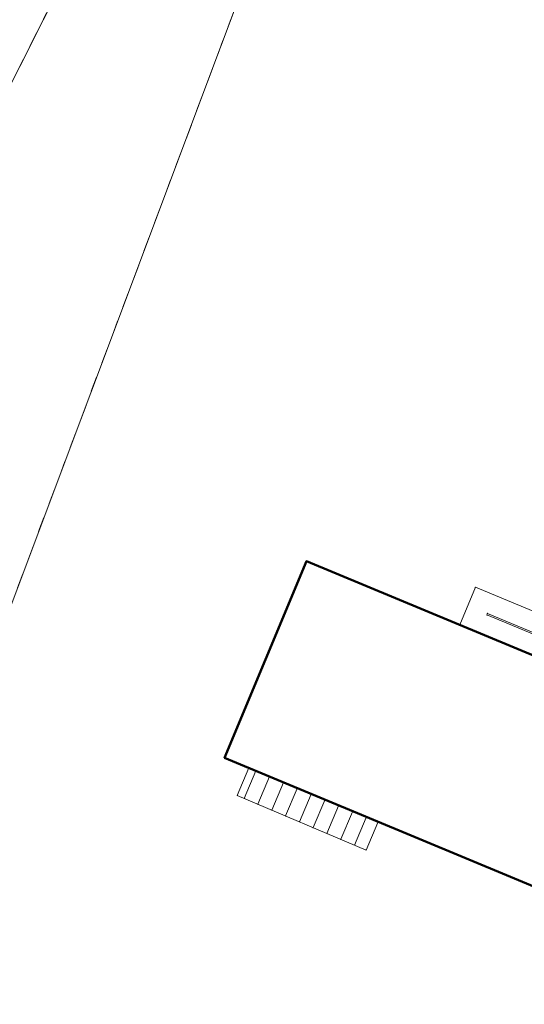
# Model space of a CAD drawing. Extents: x 6456700 to 6518119, y 5963420 to 5980059.
# Tile 139 of 256: x 6512131 to 6512148, y 5965685 to 5965718. Entities that reach past the tile are written whole.
import ezdxf

# ---------------------------------------------------------------- set-up
doc = ezdxf.new("R2010")
doc.units = 0
doc.header["$MEASUREMENT"] = 0
doc.linetypes.add('L_0_03', pattern=[1, 0.5, -0.5])
doc.layers.get('0').update_dxf_attribs({"color": 2, "linetype": 'CONTINUOUS', "lineweight": 5})
for name, color, linetype, lineweight in [('218_kontur_uzytku_gruntowego', 96, 'L_0_03', 18), ('219_dzialka_ewidencyjna', 7, 'CONTINUOUS', 18), ('312_budynek_ewidencyjny', 7, 'CONTINUOUS', 18), ('352_schody', 7, 'CONTINUOUS', 18), ('9mm Kreska ciągła', 252, 'CONTINUOUS', 9), ('weranda_lub_ganek', 7, 'CONTINUOUS', 18)]:
    doc.layers.add(name, color=color, linetype=linetype, lineweight=lineweight)
doc.layers.add('ZNAKI_PIONOWE', color=7, linetype='CONTINUOUS')
doc.styles.get("Standard").update_dxf_attribs({"font": 'txt', "width": 0.75})

# ---------------------------------------------------------------- blocks, each defined once
blk = doc.blocks.new('mdcp_nowa')
at = {"layer": '218_kontur_uzytku_gruntowego', "lineweight": 18, "flags": 128}
for points in [[(6494873.21, 5982179.85), (6494851.65, 5982122.44)], [(6494841.39, 5982126.46), (6494866.84, 5982176.95)]]:
    blk.add_lwpolyline(points, dxfattribs=at)
at = {"layer": '219_dzialka_ewidencyjna', "color": 3, "linetype": 'Continuous', "lineweight": 18, "flags": 128}
for points in [[(6494873.21, 5982179.85), (6494851.65, 5982122.44)], [(6494841.39, 5982126.46), (6494866.84, 5982176.95)]]:
    blk.add_lwpolyline(points, dxfattribs=at)
at = {"layer": '312_budynek_ewidencyjny', "color": 7, "linetype": 'Continuous', "lineweight": 50, "flags": 128}
for points in [[(6494869.04, 5982144.69), (6494871.78, 5982151.25)], [(6494871.78, 5982151.25), (6494889.74, 5982143.78)], [(6494888.27, 5982136.69), (6494869.04, 5982144.69)]]:
    blk.add_lwpolyline(points, dxfattribs=at)
at = {"layer": '312_budynek_ewidencyjny'}
for p in [(6494871.78, 5982151.25), (6494871.78, 5982151.25), (6494869.04, 5982144.69), (6494869.04, 5982144.69)]:
    blk.add_point(p, dxfattribs=at)
at = {"layer": '352_schody', "color": 7, "linetype": 'Continuous', "lineweight": 18, "flags": 128}
blk.add_lwpolyline([(6494869.86, 5982144.35), (6494874.16, 5982142.53), (6494873.77, 5982141.61), (6494869.47, 5982143.43)], close=True, dxfattribs=at)
for points in [[(6494869.7, 5982143.333), (6494870.09, 5982144.253)], [(6494870.161, 5982143.138), (6494870.55, 5982144.058)], [(6494870.621, 5982142.943), (6494871.011, 5982143.863)], [(6494871.082, 5982142.748), (6494871.471, 5982143.668)], [(6494871.542, 5982142.553), (6494871.932, 5982143.473)], [(6494872.002, 5982142.358), (6494872.392, 5982143.278)], [(6494872.463, 5982142.163), (6494872.852, 5982143.083)], [(6494872.923, 5982141.968), (6494873.313, 5982142.889)], [(6494873.384, 5982141.773), (6494873.773, 5982142.694)]]:
    blk.add_lwpolyline(points, dxfattribs=at)
at = {"layer": '352_schody'}
for p in [(6494869.86, 5982144.35), (6494869.86, 5982144.35), (6494870.09, 5982144.253), (6494870.55, 5982144.058), (6494871.011, 5982143.863), (6494871.471, 5982143.668), (6494869.47, 5982143.43), (6494869.47, 5982143.43), (6494869.7, 5982143.333), (6494871.932, 5982143.473), (6494872.392, 5982143.278), (6494870.161, 5982143.138), (6494870.621, 5982142.943), (6494872.852, 5982143.083), (6494871.082, 5982142.748), (6494873.313, 5982142.889), (6494873.773, 5982142.694), (6494871.542, 5982142.553), (6494872.002, 5982142.358), (6494874.16, 5982142.53), (6494874.16, 5982142.53), (6494872.463, 5982142.163), (6494872.923, 5982141.968), (6494873.384, 5982141.773), (6494873.77, 5982141.61), (6494873.77, 5982141.61)]:
    blk.add_point(p, dxfattribs=at)
at = {"layer": 'weranda_lub_ganek', "color": 7, "linetype": 'Continuous', "lineweight": 18, "flags": 128}
for points in [[(6494882.75, 5982146.69), (6494876.9, 5982149.12), (6494877.42, 5982150.38), (6494883.27, 5982147.95)], [(6494882.349, 5982147.568), (6494877.804, 5982149.454), (6494877.821, 5982149.502), (6494882.366, 5982147.616)]]:
    blk.add_lwpolyline(points, close=True, dxfattribs=at)
at = {"layer": 'weranda_lub_ganek'}
for p in [(6494877.42, 5982150.38), (6494877.821, 5982149.502), (6494877.804, 5982149.454), (6494876.9, 5982149.12)]:
    blk.add_point(p, dxfattribs=at)

msp = doc.modelspace()

# ---------------------------------------------------------------- block references
at = {"linetype": 'ByBlock'}
msp.add_blockref('mdcp_nowa', (17268.786, -16450.998), dxfattribs=at)

# ---------------------------------------------------------------- next in the draw order: hatches: boundary and pattern name
at = {"layer": '9mm Kreska ciągła'}
h = msp.add_hatch(dxfattribs=at)
h.set_pattern_fill('SAND_AND_LIME', color=4, scale=0.1)
h.set_pattern_definition([(37.5, (6506978.44693, 5965466.5146), (-0.0068032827, 0.208096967), [0, -0.16416, 0, -0.1836, 0, -0.1755]), (7.5, (6506978.44693, 5965466.5146), (0.191135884, 0.304791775), [0, -0.08856, 0, -0.14796, 0, -0.0567]), (-32.5, (6506978.3141, 5965466.5146), (0.336327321, 0.000611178), [0, -0.054, 0, -0.1944, 0, -0.2538]), (-42.5, (6506978.3141, 5965466.5146), (0.324661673, 0.094788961), [0, -0.027, 0, -0.12744, 0, -0.1458])])
h.paths.add_polyline_path([(6512110.549, 5965467.143), (6512123.051, 5965526.497, -0.000754), (6512129.304, 5965555.993), (6512164.146, 5965719.115, 0.050063), (6512164.212, 5965719.71), (6512170.437, 5965706.021), (6512170.11, 5965706.459, 0.64448), (6512164.772, 5965705.291), (6512132.727, 5965555.262, 0.000754), (6512126.476, 5965525.776), (6512113.974, 5965466.422), (6512110.549, 5965467.143)])

# ---------------------------------------------------------------- next in the draw order: texts
at = {"layer": 'ZNAKI_PIONOWE', "char_height": 1.5, "attachment_point": 1}
for s, insert, width, rotation in [('D-52 prj.', (6512153.919, 5965714.021), 10.8158, 167.9248), ('B-43 prj.', (6512153.249, 5965710.53), 10.82, 165.2037), ('A-30 prj.', (6512153.379, 5965698.11), 10.82, 163.3497)]:
    msp.add_mtext(s, dxfattribs=dict(at, insert=insert, width=width, rotation=rotation))

doc.saveas('drawing.dxf')
